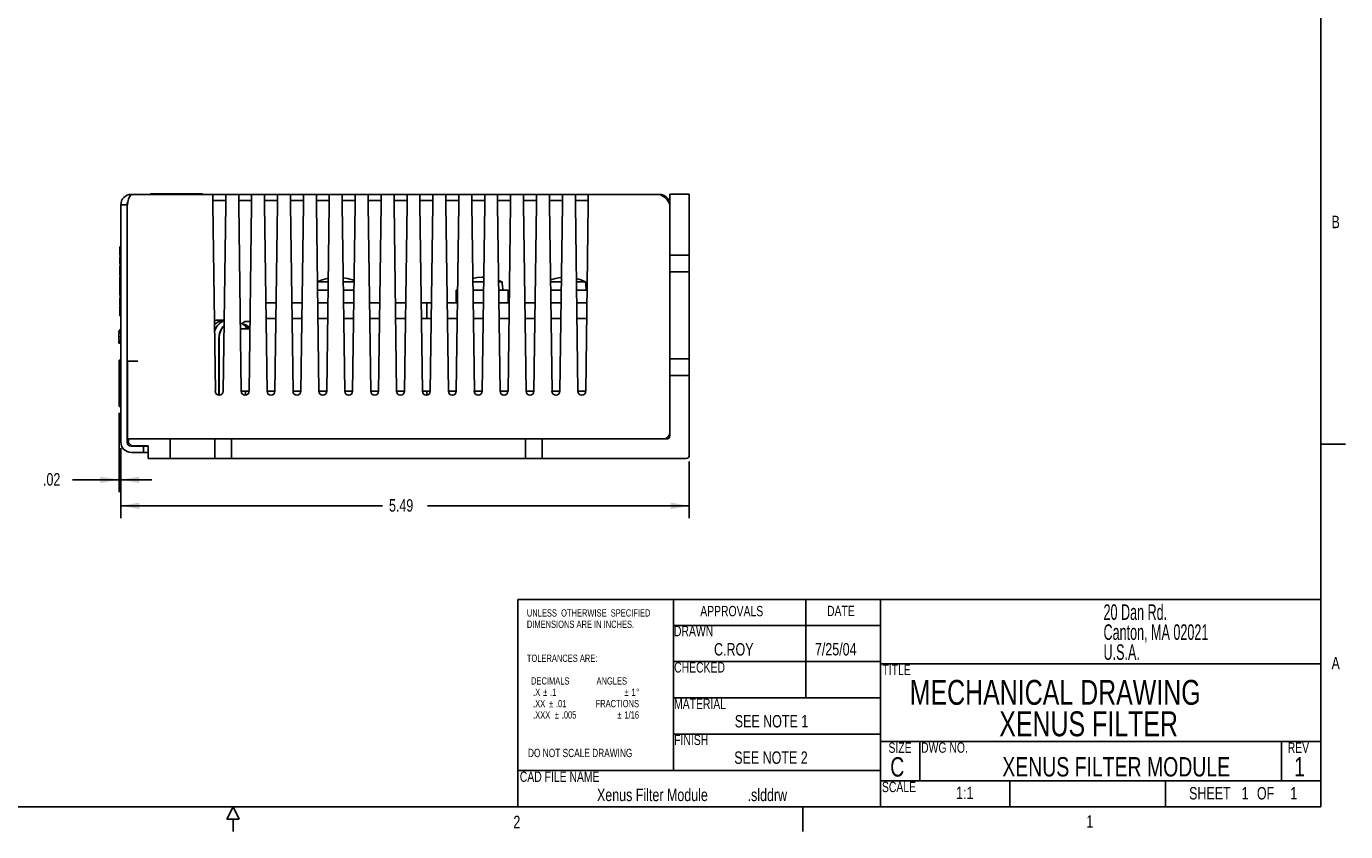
# Model space of a CAD drawing. Extents: x 0.3 to 21.7, y 0.5 to 16.5.
# Tile 5 of 15: x 9 to 21.7, y 0.5 to 8.3. Entities that reach past the tile are written whole.
import ezdxf

# ---------------------------------------------------------------- set-up
doc = ezdxf.new("R2010")
doc.units = 0
doc.header["$PDSIZE"] = -1
doc.layers.get('0').update_dxf_attribs({"linetype": 'CONTINUOUS'})
doc.layers.get('DEFPOINTS').update_dxf_attribs({"linetype": 'CONTINUOUS'})
doc.styles.add('SLDTEXTSTYLE0', font='TXT', dxfattribs={"width": 0.75})
doc.styles.add('SLDTEXTSTYLE1', font='TXT', dxfattribs={"width": 0.605})
doc.dimstyles.new('SLDDIMSTYLE1', dxfattribs={"dimtxt": 0.12, "dimasz": 0.18, "dimexe": 0.12, "dimexo": 0.0625, "dimgap": 0.03, "dimtad": 0, "dimtih": 1, "dimtoh": 1, "dimzin": 12, "dimtxsty": 'SLDTEXTSTYLE0', "dimsah": 1, "dimcen": 0.09, "dimclrd": 7, "dimclre": 7, "dimclrt": 7, "dimazin": 3, "dimtfac": 1, "dimtdec": 4, "dimtofl": 0, "dimtmove": 0, "dimatfit": 3, "dimtolj": 1, "dimtzin": 12})

# ---------------------------------------------------------------- blocks, each defined once
blk = doc.blocks.new('NOTE4')
at = {"color": 7, "char_height": 0.12, "attachment_point": 1, "style": 'SLDTEXTSTYLE0'}
for s, insert in [('SHEET  ', (0, 0.159)), ('1', (0.507, 0.159)), ('  OF  ', (0.588, 0.159)), ('1', (0.977, 0.159))]:
    blk.add_mtext(s, dxfattribs=dict(at, insert=insert))
blk = doc.blocks.new('NOTE6')
at = {"color": 7, "char_height": 0.07, "attachment_point": 1, "style": 'SLDTEXTSTYLE0'}
for s, insert in [('UNLESS  OTHERWISE  SPECIFIED', (0, 0.109)), ('DIMENSIONS ARE IN INCHES.', (0, 0)), ('TOLERANCES ARE:', (0, -0.328)), ('  DECIMALS             ANGLES', (0, -0.547)), ('   .X', (0, -0.656)), ('%%p', (0.158, -0.656)), ('%%p', (0.214, -0.766)), ('.1                         ', (0.224, -0.656)), ('%%p', (0.942, -0.656)), ('1', (1.009, -0.656)), ('%%d', (1.056, -0.656)), ('   .XX', (0, -0.766)), ('   .XXX', (0, -0.875)), ('%%p', (0.27, -0.875)), ('.01              FRACTIONS', (0.281, -0.766)), ('.005              ', (0.337, -0.875)), ('%%p', (0.875, -0.875)), ('1/16', (0.942, -0.875))]:
    blk.add_mtext(s, dxfattribs=dict(at, insert=insert))
blk = doc.blocks.new('NOTE11')
at = {"color": 7, "char_height": 0.12, "attachment_point": 1, "style": 'SLDTEXTSTYLE0'}
for s, insert in [('Xenus Filter Module', (0, 0.159)), ('.slddrw', (1.454, 0.159))]:
    blk.add_mtext(s, dxfattribs=dict(at, insert=insert))
blk = doc.blocks.new('NOTE12')
at = {"color": 7, "char_height": 0.15, "attachment_point": 1, "style": 'SLDTEXTSTYLE1'}
for s, insert in [('20 Dan Rd.', (0, 0.193)), ('Canton, MA 02021', (0, 0)), ('U.S.A.', (0, -0.193))]:
    blk.add_mtext(s, dxfattribs=dict(at, insert=insert))
blk = doc.blocks.new('*D31')
at = {"color": 7}
for p, q in [((9.916, 4.209), (9.916, 3.534)), ((15.404, 4.082), (15.404, 3.534)), ((9.916, 3.654), (12.442, 3.654)), ((15.404, 3.654), (12.878, 3.654))]:
    blk.add_line(p, q, dxfattribs=at)
for points in [[(9.916, 3.654), (10.096, 3.622), (10.096, 3.685)], [(15.404, 3.654), (15.224, 3.685), (15.224, 3.622)]]:
    blk.add_solid(points, dxfattribs=at)
at = {"layer": 'DEFPOINTS', "color": 7}
for p in [(9.916, 4.269), (15.404, 4.142)]:
    blk.add_point(p, dxfattribs=at)
at = {"color": 7, "insert": (12.505, 3.718), "char_height": 0.12, "attachment_point": 1, "style": 'SLDTEXTSTYLE0'}
blk.add_mtext('5.49', dxfattribs=at)
blk = doc.blocks.new('*D32')
at = {"color": 7}
for p, q in [((9.899, 4.551), (9.899, 3.785)), ((9.916, 4.209), (9.916, 3.785)), ((9.899, 3.905), (9.449, 3.905)), ((9.916, 3.905), (10.216, 3.905))]:
    blk.add_line(p, q, dxfattribs=at)
for points in [[(9.899, 3.905), (9.719, 3.936), (9.719, 3.874)], [(9.916, 3.905), (10.096, 3.874), (10.096, 3.936)]]:
    blk.add_solid(points, dxfattribs=at)
at = {"layer": 'DEFPOINTS', "color": 7}
for p in [(9.899, 4.611), (9.916, 4.269)]:
    blk.add_point(p, dxfattribs=at)
at = {"color": 7, "insert": (9.165, 3.969), "char_height": 0.12, "attachment_point": 1, "style": 'SLDTEXTSTYLE0'}
blk.add_mtext('.02', dxfattribs=at)

msp = doc.modelspace()

# ---------------------------------------------------------------- linework, layer by layer
at = {"color": 7, "linetype": 'CONTINUOUS'}
for p, q in [((21.5, 0.75), (21.5, 16.25)), ((10.804, 6.659), (10.016, 6.659)), ((10.204, 6.664), (10.204, 6.659)), ((10.204, 6.664), (10.329, 6.664)), ((10.329, 6.664), (10.579, 6.664)), ((10.579, 6.664), (10.704, 6.664)), ((10.704, 6.664), (10.704, 6.659)), ((10.804, 6.559), (10.804, 6.659)), ((10.929, 6.659), (10.804, 6.659)), ((10.929, 6.659), (10.929, 6.559)), ((11.054, 6.659), (10.929, 6.659)), ((11.054, 6.559), (11.054, 6.659)), ((11.054, 6.659), (11.179, 6.659)), ((11.179, 6.659), (11.179, 6.559)), ((11.304, 6.659), (11.179, 6.659)), ((11.304, 6.559), (11.304, 6.659)), ((11.304, 6.659), (11.429, 6.659)), ((11.554, 6.659), (11.429, 6.659)), ((11.429, 6.659), (11.429, 6.559)), ((11.554, 6.559), (11.554, 6.659)), ((11.554, 6.659), (11.679, 6.659)), ((11.679, 6.659), (11.679, 6.559)), ((11.804, 6.659), (11.679, 6.659)), ((11.804, 6.559), (11.804, 6.659)), ((11.804, 6.659), (11.929, 6.659)), ((11.929, 6.659), (11.929, 6.559)), ((12.054, 6.659), (11.929, 6.659)), ((12.054, 6.559), (12.054, 6.659)), ((12.054, 6.659), (12.179, 6.659)), ((12.179, 6.659), (12.179, 6.559)), ((12.304, 6.659), (12.179, 6.659)), ((12.304, 6.559), (12.304, 6.659)), ((12.304, 6.659), (12.429, 6.659)), ((12.429, 6.659), (12.429, 6.559)), ((12.554, 6.659), (12.429, 6.659)), ((12.554, 6.559), (12.554, 6.659)), ((12.554, 6.659), (12.679, 6.659)), ((12.804, 6.659), (12.679, 6.659)), ((12.679, 6.659), (12.679, 6.559)), ((12.804, 6.559), (12.804, 6.659)), ((12.804, 6.659), (12.929, 6.659)), ((12.929, 6.659), (12.929, 6.559)), ((13.054, 6.659), (12.929, 6.659)), ((13.054, 6.559), (13.054, 6.659)), ((13.054, 6.659), (13.179, 6.659)), ((13.179, 6.659), (13.179, 6.559)), ((13.304, 6.659), (13.179, 6.659)), ((13.304, 6.559), (13.304, 6.659)), ((13.304, 6.659), (13.429, 6.659)), ((13.429, 6.659), (13.429, 6.559)), ((13.554, 6.659), (13.429, 6.659)), ((13.554, 6.559), (13.554, 6.659)), ((13.554, 6.659), (13.679, 6.659)), ((13.679, 6.659), (13.679, 6.559)), ((13.804, 6.659), (13.679, 6.659)), ((13.804, 6.559), (13.804, 6.659)), ((13.804, 6.659), (13.929, 6.659)), ((13.929, 6.659), (13.929, 6.559)), ((14.054, 6.659), (13.929, 6.659)), ((14.054, 6.559), (14.054, 6.659)), ((14.054, 6.659), (14.179, 6.659)), ((14.179, 6.659), (14.179, 6.559)), ((14.304, 6.659), (14.179, 6.659)), ((14.304, 6.559), (14.304, 6.659)), ((14.304, 6.659), (14.429, 6.659)), ((14.429, 6.659), (14.429, 6.559)), ((15.116, 6.659), (14.429, 6.659)), ((15.216, 6.072), (15.216, 6.662)), ((15.216, 6.662), (15.404, 6.662)), ((15.404, 6.072), (15.404, 6.662)), ((9.976, 6.559), (9.916, 6.559)), ((9.916, 4.269), (9.916, 6.559)), ((9.976, 6.559), (9.976, 4.269)), ((9.979, 6.559), (9.979, 5.049)), ((9.979, 6.559), (9.979, 6.559)), ((10.929, 6.599), (10.804, 6.599)), ((10.804, 6.559), (10.829, 4.759)), ((10.904, 4.759), (10.929, 6.559)), ((11.054, 6.599), (11.179, 6.599)), ((11.054, 6.559), (11.079, 4.759)), ((11.154, 4.759), (11.179, 6.559)), ((11.304, 6.599), (11.429, 6.599)), ((11.304, 6.559), (11.329, 4.759)), ((11.404, 4.759), (11.429, 6.559)), ((11.554, 6.599), (11.679, 6.599)), ((11.554, 6.559), (11.579, 4.759)), ((11.654, 4.759), (11.679, 6.559)), ((11.804, 6.599), (11.929, 6.599)), ((11.804, 6.559), (11.829, 4.759)), ((11.904, 4.759), (11.929, 6.559)), ((12.054, 6.599), (12.179, 6.599)), ((12.054, 6.559), (12.079, 4.759)), ((12.154, 4.759), (12.179, 6.559)), ((12.304, 6.599), (12.429, 6.599)), ((12.304, 6.559), (12.329, 4.759)), ((12.404, 4.759), (12.429, 6.559)), ((12.554, 6.599), (12.679, 6.599)), ((12.554, 6.559), (12.579, 4.759)), ((12.654, 4.759), (12.679, 6.559)), ((12.804, 6.599), (12.929, 6.599)), ((12.804, 6.559), (12.829, 4.759)), ((12.904, 4.759), (12.929, 6.559)), ((13.054, 6.599), (13.179, 6.599)), ((13.054, 6.559), (13.079, 4.759)), ((13.154, 4.759), (13.179, 6.559)), ((13.304, 6.599), (13.429, 6.599)), ((13.304, 6.559), (13.329, 4.759)), ((13.404, 4.759), (13.429, 6.559)), ((13.554, 6.599), (13.679, 6.599)), ((13.554, 6.559), (13.579, 4.759)), ((13.654, 4.759), (13.679, 6.559)), ((13.804, 6.599), (13.929, 6.599)), ((13.804, 6.559), (13.829, 4.759)), ((13.904, 4.759), (13.929, 6.559)), ((14.054, 6.599), (14.179, 6.599)), ((14.054, 6.559), (14.079, 4.759)), ((14.154, 4.759), (14.179, 6.559)), ((14.304, 6.599), (14.429, 6.599)), ((14.304, 6.559), (14.329, 4.759)), ((14.404, 4.759), (14.429, 6.559)), ((15.216, 6.559), (15.216, 6.559)), ((9.906, 6.134), (9.906, 6.149)), ((9.906, 6.149), (9.906, 6.134)), ((9.906, 6.149), (9.911, 6.149)), ((9.906, 6.124), (9.906, 6.134)), ((9.906, 6.134), (9.906, 6.123)), ((9.906, 6.134), (9.911, 6.134)), ((9.906, 6.117), (9.906, 6.124)), ((9.906, 6.123), (9.906, 6.104)), ((9.906, 6.123), (9.911, 6.123)), ((9.916, 6.159), (9.911, 6.159)), ((9.911, 6.065), (9.911, 6.159)), ((9.906, 6.112), (9.906, 6.084)), ((9.906, 6.072), (9.906, 6.111)), ((9.906, 6.084), (9.906, 6.109)), ((9.906, 6.104), (9.906, 6.098)), ((9.906, 6.104), (9.911, 6.104)), ((9.906, 6.098), (9.906, 6.084)), ((9.906, 6.098), (9.911, 6.098)), ((9.906, 6.084), (9.906, 6.072)), ((9.906, 6.084), (9.911, 6.084)), ((9.906, 6.084), (9.906, 6.084)), ((9.906, 6.084), (9.906, 6.084)), ((9.906, 6.072), (9.911, 6.072)), ((9.906, 6.072), (9.906, 6.072)), ((9.906, 6.054), (9.906, 5.988)), ((9.906, 6.054), (9.911, 6.054)), ((9.906, 5.988), (9.911, 5.988)), ((9.911, 6.065), (9.911, 6.112)), ((9.911, 5.733), (9.911, 6.065)), ((9.911, 5.733), (9.911, 6.065)), ((15.404, 6.072), (15.216, 6.072)), ((15.216, 5.912), (15.216, 6.072)), ((15.404, 5.912), (15.404, 6.072)), ((9.906, 5.967), (9.906, 5.954)), ((9.906, 5.967), (9.911, 5.967)), ((9.906, 5.954), (9.906, 5.939)), ((9.906, 5.954), (9.911, 5.954)), ((9.906, 5.939), (9.906, 5.928)), ((9.906, 5.939), (9.911, 5.939)), ((9.906, 5.928), (9.911, 5.928)), ((9.906, 5.928), (9.906, 5.909)), ((9.906, 5.909), (9.911, 5.909)), ((9.906, 5.909), (9.906, 5.903)), ((9.906, 5.903), (9.911, 5.903)), ((9.906, 5.903), (9.906, 5.89)), ((9.906, 5.89), (9.906, 5.877)), ((9.906, 5.89), (9.911, 5.89)), ((9.906, 5.877), (9.911, 5.877)), ((9.906, 5.877), (9.906, 5.876)), ((9.906, 5.876), (9.911, 5.876)), ((9.906, 5.86), (9.911, 5.86)), ((9.906, 5.86), (9.906, 5.817)), ((15.216, 5.072), (15.216, 5.912)), ((15.404, 5.912), (15.216, 5.912)), ((15.404, 5.072), (15.404, 5.912)), ((9.906, 5.827), (9.906, 5.821)), ((9.906, 5.817), (9.911, 5.817)), ((9.906, 5.817), (9.906, 5.774)), ((9.906, 5.774), (9.911, 5.774)), ((9.906, 5.771), (9.911, 5.771)), ((9.906, 5.771), (9.906, 5.765)), ((9.906, 5.765), (9.911, 5.765)), ((9.906, 5.765), (9.906, 5.736)), ((9.906, 5.736), (9.911, 5.736)), ((9.906, 5.736), (9.906, 5.723)), ((9.911, 5.64), (9.911, 5.733)), ((9.911, 5.687), (9.911, 5.733)), ((11.918, 5.814), (11.814, 5.814)), ((11.917, 5.736), (11.815, 5.736)), ((12.168, 5.814), (12.064, 5.814)), ((12.167, 5.736), (12.065, 5.736)), ((13.154, 5.736), (13.154, 5.611)), ((13.167, 5.736), (13.154, 5.736)), ((13.418, 5.814), (13.314, 5.814)), ((13.417, 5.736), (13.315, 5.736)), ((13.564, 5.829), (13.597, 5.814)), ((13.597, 5.814), (13.564, 5.814)), ((13.654, 5.736), (13.565, 5.736)), ((13.597, 5.814), (13.599, 5.785)), ((13.6, 5.785), (13.599, 5.785)), ((13.604, 5.736), (13.6, 5.785)), ((13.654, 5.611), (13.654, 5.736)), ((14.168, 5.814), (14.064, 5.814)), ((14.167, 5.736), (14.065, 5.736)), ((14.403, 5.814), (14.314, 5.814)), ((14.417, 5.736), (14.315, 5.736)), ((14.403, 5.814), (14.405, 5.785)), ((14.406, 5.785), (14.405, 5.785)), ((14.41, 5.736), (14.406, 5.785)), ((9.906, 5.723), (9.911, 5.723)), ((9.906, 5.723), (9.906, 5.694)), ((9.906, 5.694), (9.911, 5.694)), ((9.906, 5.694), (9.906, 5.687)), ((9.906, 5.687), (9.911, 5.687)), ((9.906, 5.684), (9.911, 5.684)), ((9.906, 5.659), (9.906, 5.615)), ((9.906, 5.641), (9.911, 5.641)), ((9.906, 5.641), (9.906, 5.598)), ((9.906, 5.615), (9.906, 5.589)), ((9.911, 5.64), (9.916, 5.64)), ((11.416, 5.611), (11.317, 5.611)), ((11.666, 5.611), (11.567, 5.611)), ((11.916, 5.611), (11.817, 5.611)), ((12.166, 5.611), (12.067, 5.611)), ((12.416, 5.611), (12.317, 5.611)), ((12.666, 5.611), (12.567, 5.611)), ((12.87, 5.611), (12.817, 5.611)), ((12.87, 5.611), (12.87, 5.461)), ((12.87, 5.611), (12.916, 5.611)), ((13.166, 5.611), (13.067, 5.611)), ((13.416, 5.611), (13.317, 5.611)), ((13.666, 5.611), (13.567, 5.611)), ((13.916, 5.611), (13.817, 5.611)), ((14.166, 5.611), (14.067, 5.611)), ((14.416, 5.611), (14.317, 5.611)), ((9.906, 5.598), (9.916, 5.598)), ((9.906, 5.584), (9.906, 5.571)), ((9.906, 5.584), (9.916, 5.584)), ((9.906, 5.571), (9.916, 5.571)), ((9.906, 5.571), (9.906, 5.547)), ((9.906, 5.547), (9.916, 5.547)), ((9.906, 5.547), (9.906, 5.533)), ((9.906, 5.533), (9.906, 5.509)), ((9.906, 5.533), (9.916, 5.533)), ((9.906, 5.509), (9.906, 5.496)), ((9.906, 5.509), (9.916, 5.509)), ((9.906, 5.496), (9.916, 5.496)), ((9.906, 5.496), (9.906, 5.492)), ((9.906, 5.492), (9.916, 5.492)), ((9.906, 5.492), (9.906, 5.486)), ((9.906, 5.486), (9.916, 5.486)), ((9.906, 5.342), (9.906, 5.354)), ((9.906, 5.354), (9.916, 5.354)), ((10.847, 5.445), (10.834, 5.445)), ((10.913, 5.445), (10.851, 5.445)), ((10.899, 5.436), (10.891, 5.436)), ((11.085, 5.411), (11.069, 5.425)), ((11.07, 5.361), (11.162, 5.361)), ((11.101, 5.408), (11.093, 5.408)), ((11.163, 5.434), (11.128, 5.434)), ((11.138, 5.384), (11.162, 5.384)), ((11.319, 5.461), (11.414, 5.461)), ((11.569, 5.461), (11.664, 5.461)), ((11.819, 5.461), (11.914, 5.461)), ((12.069, 5.461), (12.164, 5.461)), ((12.319, 5.461), (12.414, 5.461)), ((12.569, 5.461), (12.664, 5.461)), ((12.819, 5.461), (12.914, 5.461)), ((13.069, 5.461), (13.164, 5.461)), ((13.319, 5.461), (13.414, 5.461)), ((13.569, 5.461), (13.664, 5.461)), ((13.819, 5.461), (13.914, 5.461)), ((14.069, 5.461), (14.164, 5.461)), ((14.319, 5.461), (14.414, 5.461)), ((9.896, 5.342), (9.916, 5.342)), ((9.896, 5.342), (9.896, 5.327)), ((9.896, 5.327), (9.896, 5.325)), ((9.896, 5.327), (9.916, 5.327)), ((9.896, 5.321), (9.896, 5.286)), ((9.896, 5.321), (9.916, 5.321)), ((9.896, 5.29), (9.896, 5.276)), ((9.896, 5.286), (9.896, 5.251)), ((9.896, 5.286), (9.916, 5.286)), ((9.896, 5.251), (9.916, 5.251)), ((9.896, 5.247), (9.896, 5.239)), ((9.896, 5.239), (9.916, 5.239)), ((9.896, 5.239), (9.896, 5.222)), ((9.896, 5.222), (9.916, 5.222)), ((10.863, 4.722), (10.863, 5.27)), ((10.866, 5.27), (10.866, 4.722)), ((9.916, 5.06), (9.899, 5.06)), ((9.899, 4.917), (9.899, 5.06)), ((9.979, 5.06), (9.976, 5.06)), ((9.979, 5.049), (10.08, 5.049)), ((9.98, 5.049), (9.98, 4.299)), ((15.404, 5.072), (15.216, 5.072)), ((15.216, 4.912), (15.216, 5.072)), ((15.404, 4.912), (15.404, 5.072)), ((9.916, 4.927), (9.899, 4.917)), ((9.899, 4.611), (9.899, 4.917)), ((9.98, 4.942), (9.976, 4.942)), ((15.216, 4.329), (15.216, 4.912)), ((15.404, 4.912), (15.216, 4.912)), ((15.404, 4.142), (15.404, 4.912)), ((10.865, 4.755), (10.863, 4.757)), ((11.154, 4.761), (11.077, 4.761)), ((11.15, 4.759), (11.128, 4.759)), ((11.329, 4.761), (11.404, 4.761)), ((11.579, 4.761), (11.654, 4.761)), ((11.827, 4.761), (11.904, 4.761)), ((12.079, 4.761), (12.154, 4.761)), ((12.329, 4.761), (12.404, 4.761)), ((12.579, 4.761), (12.654, 4.761)), ((12.829, 4.761), (12.874, 4.761)), ((12.87, 4.722), (12.87, 4.761)), ((12.874, 4.761), (12.904, 4.761)), ((13.079, 4.761), (13.154, 4.761)), ((13.326, 4.761), (13.404, 4.761)), ((13.579, 4.761), (13.654, 4.761)), ((13.829, 4.761), (13.904, 4.761)), ((14.079, 4.761), (14.154, 4.761)), ((14.329, 4.761), (14.404, 4.761)), ((9.916, 4.611), (9.899, 4.611)), ((9.98, 4.611), (9.976, 4.611)), ((9.906, 4.48), (9.906, 4.421)), ((9.906, 4.48), (9.916, 4.48)), ((9.906, 4.421), (9.916, 4.421)), ((9.906, 4.407), (9.916, 4.407)), ((9.906, 4.407), (9.906, 4.382)), ((9.906, 4.382), (9.916, 4.382)), ((9.906, 4.382), (9.906, 4.358)), ((9.906, 4.358), (9.916, 4.358)), ((10.08, 4.299), (9.98, 4.299)), ((9.991, 4.262), (9.991, 4.299)), ((10.021, 4.232), (9.991, 4.262)), ((10.136, 4.229), (10.016, 4.229)), ((10.051, 4.232), (10.021, 4.232)), ((10.181, 4.232), (10.051, 4.232)), ((10.391, 4.299), (10.08, 4.299)), ((10.136, 4.169), (10.136, 4.229)), ((10.181, 4.229), (10.136, 4.229)), ((10.181, 4.112), (10.181, 4.232)), ((10.391, 4.112), (10.391, 4.299)), ((10.391, 4.299), (10.451, 4.299)), ((10.451, 4.299), (10.824, 4.299)), ((10.824, 4.112), (10.824, 4.299)), ((10.824, 4.299), (10.984, 4.299)), ((10.984, 4.112), (10.984, 4.299)), ((10.984, 4.299), (13.824, 4.299)), ((13.824, 4.112), (13.824, 4.299)), ((13.824, 4.299), (13.984, 4.299)), ((13.984, 4.112), (13.984, 4.299)), ((13.984, 4.299), (15.186, 4.299)), ((21.5, 4.25), (21.74, 4.25)), ((10.136, 4.169), (10.016, 4.169)), ((10.181, 4.169), (10.136, 4.169)), ((10.181, 4.112), (10.331, 4.112)), ((10.391, 4.112), (10.331, 4.112)), ((10.451, 4.112), (10.391, 4.112)), ((10.451, 4.112), (10.824, 4.112)), ((10.824, 4.112), (10.984, 4.112)), ((10.984, 4.112), (13.824, 4.112)), ((13.824, 4.112), (13.984, 4.112)), ((13.984, 4.112), (15.374, 4.112)), ((13.75, 2.75), (21.5, 2.75)), ((13.75, 2.75), (13.75, 0.75)), ((15.25, 2.5), (15.25, 2.75)), ((16.53, 2.75), (16.53, 1.8)), ((17.25, 2.75), (17.25, 0.75)), ((15.25, 2.15), (15.25, 2.5)), ((15.25, 2.5), (17.25, 2.5)), ((15.25, 1.8), (15.25, 2.15)), ((15.25, 2.15), (17.25, 2.15)), ((17.25, 2.13), (21.5, 2.13)), ((15.25, 1.45), (15.25, 1.8)), ((15.25, 1.8), (17.25, 1.8)), ((15.25, 1.1), (15.25, 1.45)), ((15.25, 1.45), (17.25, 1.45)), ((17.25, 1.38), (21.5, 1.38)), ((17.63, 1.38), (17.63, 1)), ((21.12, 1.38), (21.12, 1)), ((13.75, 0.75), (13.75, 1.1)), ((13.75, 1.1), (17.25, 1.1)), ((17.25, 1), (21.5, 1)), ((18.5, 1), (18.5, 0.75)), ((20, 1), (20, 0.75)), ((21.5, 0.75), (0.5, 0.75)), ((11, 0.75), (10.94, 0.63)), ((11, 0.75), (11.06, 0.63)), ((16.5, 0.75), (16.5, 0.51)), ((11.06, 0.63), (10.94, 0.63)), ((11, 0.63), (11, 0.51))]:
    msp.add_line(p, q, dxfattribs=at)
at = {"color": 7, "linetype": 'CONTINUOUS', "flags": 128}
for points in [[(9.985, 6.583), (9.979, 6.575), (9.976, 6.559)], [(13.314, 5.849), (13.355, 5.856), (13.404, 5.859), (13.419, 5.859)], [(11.813, 5.814), (11.859, 5.834), (11.907, 5.848), (11.919, 5.85)], [(12.064, 5.855), (12.104, 5.848), (12.152, 5.834), (12.169, 5.827)], [(14.064, 5.834), (14.064, 5.834), (14.112, 5.848), (14.161, 5.856), (14.169, 5.857)], [(14.314, 5.847), (14.357, 5.834), (14.403, 5.814)], [(10.851, 5.445), (10.836, 5.444), (10.818, 5.438)], [(10.834, 5.445), (10.82, 5.442), (10.819, 5.442)]]:
    msp.add_lwpolyline(points, dxfattribs=at)
at = {"color": 7, "linetype": 'CONTINUOUS'}
for centre, radius, start, end in [((10.016, 6.559), 0.1, 90, 180), ((10.155, 6.551), 0.176, 142.0794, 177.3116), ((15.056, 6.499), 0.171, 20.6256, 69.3744), ((15.116, 6.559), 0.1, 360, 90), ((10.892, 5.344), 0.0915, 91.1289, 142.2982), ((10.961, 5.306), 0.142, 108.7848, 171.2143), ((11.015, 5.276), 0.152, 144.1629, 182.6112), ((11.037, 5.275), 0.171, 136.6928, 181.7378), ((11.045, 5.327), 0.0937, 21.4698, 74.4961), ((11.13, 5.389), 0.0451, 93.4955, 155.3421), ((11.095, 5.352), 0.0556, 11.7518, 83.8598), ((10.866, 4.759), 0.0375, 180, 0), ((11.116, 4.759), 0.0375, 180, 0), ((11.022, 4.755), 0.0977, 340.5387, 1.9166), ((11.366, 4.759), 0.0375, 180, 0), ((11.616, 4.759), 0.0375, 180, 0), ((11.866, 4.759), 0.0375, 180, 0), ((12.116, 4.759), 0.0375, 180, 0), ((12.366, 4.759), 0.0375, 180, 0), ((12.616, 4.759), 0.0375, 180, 0), ((12.866, 4.759), 0.0375, 180, 0), ((13.116, 4.759), 0.0375, 180, 0), ((13.366, 4.759), 0.0375, 180, 0), ((13.616, 4.759), 0.0375, 180, 0), ((13.866, 4.759), 0.0375, 180, 0), ((14.116, 4.759), 0.0375, 180, 0), ((14.366, 4.759), 0.0375, 180, 0), ((15.154, 4.361), 0.062, 270, 0), ((10.016, 4.269), 0.1, 180, 270), ((10.016, 4.269), 0.04, 180, 270), ((15.186, 4.329), 0.03, 270, 0), ((15.374, 4.142), 0.03, 270, 0)]:
    msp.add_arc(centre, radius, start, end, dxfattribs=at)

# ---------------------------------------------------------------- block references
for name, p in [('NOTE12', (19.403, 2.51)), ('NOTE6', (13.836, 2.546)), ('NOTE11', (14.513, 0.765)), ('NOTE4', (20.229, 0.781))]:
    msp.add_blockref(name, p)

# ---------------------------------------------------------------- texts
at = {"color": 7, "attachment_point": 1, "style": 'SLDTEXTSTYLE0'}
for s, insert, char_height in [('B', (21.604, 6.453), 0.12), ('APPROVALS', (15.51, 2.688), 0.1), ('DATE', (16.734, 2.689), 0.1), ('DRAWN', (15.256, 2.495), 0.1), ('C.ROY', (15.643, 2.329), 0.12), ('7/25/04', (16.617, 2.33), 0.12), ('A', (21.604, 2.195), 0.12), ('CHECKED', (15.258, 2.145), 0.1), ('TITLE', (17.269, 2.121), 0.1), ('MECHANICAL DRAWING', (17.532, 1.974), 0.24), ('MATERIAL', (15.257, 1.793), 0.1), ('XENUS FILTER ', (18.396, 1.67), 0.24), ('SEE NOTE 1', (15.843, 1.635), 0.12), ('FINISH', (15.258, 1.445), 0.1), ('DO NOT SCALE DRAWING', (13.847, 1.309), 0.08), ('SEE NOTE 2', (15.838, 1.284), 0.12), ('SIZE', (17.327, 1.37), 0.1), ('DWG NO.', (17.642, 1.371), 0.1), ('REV', (21.181, 1.37), 0.1), ('C', (17.344, 1.228), 0.187), ('XENUS FILTER MODULE', (18.426, 1.229), 0.187), ('1', (21.243, 1.23), 0.187), ('CAD FILE NAME', (13.768, 1.09), 0.1), ('SCALE', (17.264, 0.991), 0.1), ('1:1', (17.98, 0.944), 0.12), ('2', (13.706, 0.663), 0.12), ('1', (19.237, 0.668), 0.12)]:
    msp.add_mtext(s, dxfattribs=dict(at, insert=insert, char_height=char_height))

# ---------------------------------------------------------------- dimensions: what is measured, and where the dimension line sits
at = {"color": 7}
for base, p1, p2, picture, middle in [((9.916, 3.905), (9.899, 4.611), (9.916, 4.269), '*D32', (9.276, 3.905)), ((15.404, 3.654), (9.916, 4.269), (15.404, 4.142), '*D31', (12.66, 3.654))]:
    dim = msp.add_linear_dim(base=base, p1=p1, p2=p2, dimstyle='SLDDIMSTYLE1', dxfattribs=at)
    dim.commit()
    dim.dimension.update_dxf_attribs({"geometry": picture, "text_midpoint": middle, "dimtype": 160})

doc.saveas('drawing.dxf')
